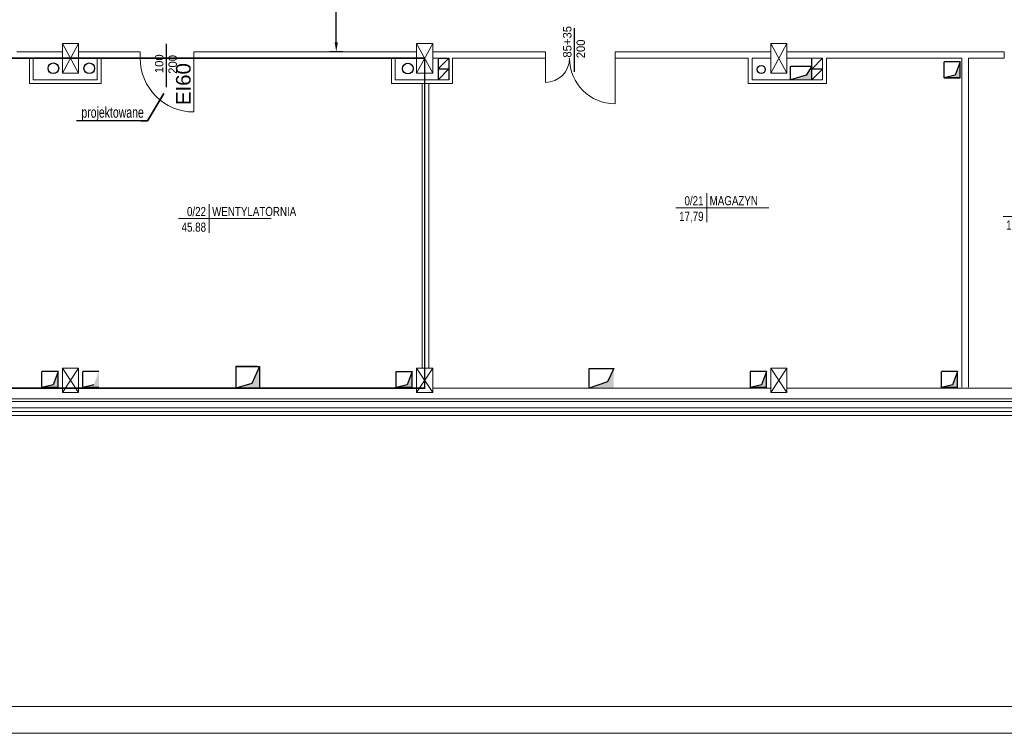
# Model space of a CAD drawing. Header units: millimetres. Extents: x 126553 to 403692, y -95821 to 38049.
# Tile 172 of 256: x 214286 to 216120, y 19222 to 20552. Entities that reach past the tile are written whole.
import ezdxf
from ezdxf import colors
from ezdxf.entities.mleader import LeaderData, LeaderLine
from ezdxf.enums import TextEntityAlignment as Align
from ezdxf.math import Vec2, Vec3

# ---------------------------------------------------------------- set-up
doc = ezdxf.new("R2010")
doc.units = ezdxf.units.MM
doc.linetypes.add('ACAD_ISO02W100', pattern=[15, 12, -3])
for name, color, linetype, lineweight in [('_(06 GRUBA)', 7, 'Continuous', 40), ('docieplenie', 6, 'Continuous', 18), ('docieplenie zew.', 6, 'Continuous', 18), ('ekspertyza', 7, 'Continuous', 30), ('opisy', 7, 'Continuous', 18), ('ramki', 250, 'Continuous', 13), ('WAW_P-POŻ', 10, 'Continuous', 9), ('ŚCIANY CIENKIE', 7, 'Continuous', 18), ('ŚCIANY GRUBE', 7, 'Continuous', 20)]:
    doc.layers.add(name, color=color, linetype=linetype, lineweight=lineweight)
doc.layers.add('KOMINY', color=94, linetype='Continuous', plot=False)
doc.layers.add('WENTYLE_WADLIWE', color=1, linetype='Continuous')
doc.styles.add('Arial', font='arial.ttf')
doc.styles.add('ROMANS', font='romans.shx', dxfattribs={"width": 0.7})
doc.styles.add('STYLE1', font='txt', dxfattribs={"width": 0.8})
doc.linetypes.add('ZIGZAG', pattern='A,0.0001,-0.2,[131,LTYPESHP.SHX,S=0.2,R=0,X=-0.2,Y=0],-0.4,[131,LTYPESHP.SHX,S=0.2,R=180,X=0.2,Y=0],-0.2', length=0.8001)
doc.dimstyles.new('100 moje', dxfattribs={"dimtxt": 22, "dimasz": 12, "dimexe": 12, "dimexo": 20, "dimgap": 3, "dimtad": 1, "dimdec": 1, "dimrnd": 0.5, "dimtxsty": 'Standard', "dimblk1": 'ARCHTICK', "dimblk2": 'ARCHTICK', "dimsah": 1, "dimcen": 0.1, "dimdle": 10, "dimclrd": 256, "dimclre": 256, "dimclrt": 256, "dimadec": 0, "dimazin": 0, "dimtfac": 1, "dimtdec": 1, "dimtofl": 0, "dimtmove": 1, "dimatfit": 3, "dimfxl": 12, "dimfxlon": 1, "dimtolj": 1, "dimtzin": 0, "dimarcsym": 0})

# ---------------------------------------------------------------- blocks, each defined once
blk = doc.blocks.new('METKA')
for p, q in [((0, 26.9), (0, -26.9)), ((-57.4, 0), (115.4, 0))]:
    blk.add_line(p, q)
at = {"layer": 'opisy', "style": 'STYLE1', "width": 0.8, "flags": 4}
for tag, p in [('NUMER', (-6.1, 4.5)), ('POWIERZCHNIA', (-6, -24.6))]:
    blk.add_attdef(tag, text='', height=17, dxfattribs=at).set_placement(p, align=Align.RIGHT)
for tag, p in [('NAZWA', (5.3, 4.6)), ('POSADZKA', (5.6, -24.7))]:
    blk.add_attdef(tag, p, '', height=17, dxfattribs=at)
blk = doc.blocks.new('*D2459')
at = {"layer": 'Defpoints', "color": 0, "linetype": 'Continuous', "lineweight": 60, "transparency": 16777216}
for p in [(214875.4, 20707.9), (214911, 20707.9), (214920.9, 20491.8)]:
    blk.add_point(p, dxfattribs=at)
at = {"layer": 'ekspertyza', "color": 7, "linetype": 'Continuous', "lineweight": -2, "transparency": 16777216}
for p, q in [((214887.4, 20707.9), (214863.4, 20707.9)), ((214875.4, 20509.8), (214875.4, 20689.9)), ((214887.4, 20491.8), (214863.4, 20491.8))]:
    blk.add_line(p, q, dxfattribs=at)
at = {"layer": 'ekspertyza', "color": 7, "linetype": 'Continuous', "lineweight": 60, "transparency": 16777216}
for points in [[(214872.4, 20689.9), (214878.4, 20689.9), (214875.4, 20707.9)], [(214872.4, 20509.8), (214878.4, 20509.8), (214875.4, 20491.8)]]:
    blk.add_solid(points, dxfattribs=at)
at = {"layer": 'ekspertyza', "color": 7, "linetype": 'Continuous', "lineweight": 20, "transparency": 16777216, "insert": (214859.1, 20599.9), "char_height": 22, "attachment_point": 5, "rotation": 90, "style": 'Arial'}
blk.add_mtext('\\A1;202', dxfattribs=at)

msp = doc.modelspace()

# ---------------------------------------------------------------- hatches: boundary and pattern name
at = {"layer": 'KOMINY'}
for points in [[(215761.55133, 20464.83764), (215751.14188, 20448.62294), (215721.55133, 20439.83764), (215761.55133, 20439.83764)], [(215751.14188, 20448.62294), (215721.55133, 20439.83764), (215761.55133, 20439.83764), (215761.55133, 20464.83764)], [(216037.97446, 20473.11152), (216028.55668, 20448.57767), (216007.97446, 20443.11152), (216037.97446, 20443.11152)], [(214718.1093, 19874.14382), (214688.05133, 19865.33764), (214732.05133, 19865.33764), (214732.05133, 19905.33764)], [(214357.05133, 19896.24724), (214347.63356, 19871.71338), (214327.05133, 19866.24724), (214357.05133, 19866.24724)], [(214433.05133, 19896.24724), (214423.63356, 19871.71338), (214403.05133, 19866.24724), (214433.05133, 19866.24724)], [(215017.05133, 19896.24724), (215007.63356, 19871.71338), (214987.05133, 19866.24724), (215017.05133, 19866.24724)], [(215392.42633, 19901.83764), (215380.65376, 19876.95928), (215346.42633, 19865.33764), (215392.42633, 19865.33764)], [(215677.05133, 19896.24724), (215667.63356, 19871.71338), (215647.05133, 19866.24724), (215677.05133, 19866.24724)], [(216033.06532, 19896.24724), (216023.64755, 19871.71338), (216003.06532, 19866.24724), (216033.06532, 19866.24724)]]:
    msp.add_hatch(color=0, dxfattribs=at).paths.add_polyline_path(points)

# ---------------------------------------------------------------- linework, layer by layer
at = {"layer": 'docieplenie', "color": 0, "linetype": 'ZIGZAG'}
msp.add_line((213326.54846, 19821.89515), (218486.05318, 19821.89515), dxfattribs=at)
at = {"layer": 'docieplenie', "color": 0, "lineweight": 30}
for points in [[(215319.4704, 20454.8162), (215319.4704, 20535.68415)], [(214559.1366, 20425.90548), (214559.1366, 20506.77342)]]:
    msp.add_lwpolyline(points, dxfattribs=at)
at = {"layer": 'docieplenie', "color": 0, "lineweight": 0}
for points in [[(214610.05133, 20479.81038), (214610.05133, 20379.81038)], [(215265.05133, 20479.83764), (215265.05133, 20434.83764)], [(215395.05133, 20479.83764), (215395.05133, 20394.83764)]]:
    msp.add_lwpolyline(points, dxfattribs=at)
for centre, radius, start, end in [((214610.05133, 20479.81038), 100, 180, 270), ((215265.05133, 20479.83764), 45, 270, 0), ((215395.05133, 20479.83764), 85, 180, 270)]:
    msp.add_arc(centre, radius, start, end, dxfattribs=at)
at = {"layer": 'docieplenie zew.', "color": 0}
msp.add_line((213319.05133, 19814.33764), (218486.13472, 19814.33764), dxfattribs=at)
at = {"layer": 'KOMINY', "color": 0}
for p, q in [((215065.05133, 20479.83764), (215065.05133, 20439.83764)), ((215085.05133, 20479.83764), (215065.05133, 20459.83764)), ((215065.05133, 20479.83764), (215085.05133, 20479.83764)), ((215065.05133, 20479.83764), (215065.05133, 20439.83764)), ((215085.05133, 20479.83764), (215065.05133, 20459.83764)), ((215085.05133, 20479.83764), (215085.05133, 20439.83764)), ((215781.55133, 20479.726), (215761.55133, 20459.78182)), ((215761.55133, 20439.83764), (215761.55133, 20479.726)), ((215761.55133, 20439.83764), (215761.55133, 20478.92133)), ((215065.05133, 20459.83764), (215085.05133, 20459.83764)), ((215085.05133, 20459.83764), (215065.05133, 20439.83764)), ((215065.05133, 20459.83764), (215085.05133, 20459.83764)), ((215085.05133, 20459.83764), (215065.05133, 20439.83764)), ((215070.05133, 20459.83764), (215085.05133, 20459.83764)), ((215721.55133, 20464.83764), (215761.55133, 20464.83764)), ((215721.55133, 20464.83764), (215761.55133, 20464.83764)), ((215721.84008, 20439.83764), (215721.84008, 20464.83764)), ((215761.55133, 20464.83764), (215751.14188, 20448.62294)), ((215761.55133, 20464.83764), (215751.14188, 20448.62294)), ((215781.55133, 20459.78182), (215761.55133, 20439.83764)), ((215781.55133, 20459.78182), (215761.55133, 20459.78182)), ((216037.97446, 20473.11152), (216007.76512, 20473.11152)), ((216007.97446, 20443.11152), (216007.97446, 20473.11152)), ((216037.97446, 20473.11152), (216028.55668, 20448.57767)), ((216037.97446, 20473.11152), (216028.55668, 20448.57767)), ((216037.97446, 20443.11152), (216037.97446, 20473.11152)), ((215751.14188, 20448.62294), (215721.55133, 20439.83764)), ((215751.14188, 20448.62294), (215721.55133, 20439.83764)), ((216028.55668, 20448.57767), (216007.97446, 20443.11152)), ((216033.13298, 20443.11152), (216007.97446, 20443.11152)), ((216037.97446, 20443.11152), (216007.97446, 20443.11152)), ((216007.97446, 20443.11152), (216037.97446, 20443.11152)), ((214688.05133, 19905.33764), (214688.05133, 19865.33764)), ((214728.05133, 19905.33764), (214688.05133, 19905.33764)), ((214688.05133, 19905.33764), (214728.05133, 19905.33764)), ((214688.05133, 19905.33764), (214732.05133, 19905.33764)), ((214732.05133, 19905.33764), (214718.1093, 19874.14382)), ((214728.05133, 19905.33764), (214729.05133, 19905.33764)), ((214732.05133, 19905.33764), (214732.05133, 19865.33764)), ((214327.05133, 19866.24724), (214327.05133, 19896.58088)), ((214357.05133, 19896.24724), (214327.05133, 19896.24724)), ((214357.05133, 19896.24724), (214347.63356, 19871.71338)), ((214357.05133, 19896.24724), (214347.63356, 19871.71338)), ((214357.05133, 19866.24724), (214357.05133, 19896.24724)), ((214403.05133, 19866.24724), (214403.05133, 19896.24724)), ((214433.08015, 19896.24724), (214403.08015, 19896.24724)), ((214987.05133, 19896.24724), (215017.05133, 19896.24724)), ((214987.05133, 19866.24724), (214987.05133, 19896.24724)), ((215017.05133, 19896.24724), (215007.63356, 19871.71338)), ((215017.05133, 19896.24724), (215007.63356, 19871.71338)), ((215017.05133, 19866.24724), (215017.05133, 19896.24724)), ((215346.42633, 19901.83731), (215392.42633, 19901.83764)), ((215346.42633, 19865.33764), (215346.42633, 19901.83731)), ((215392.42633, 19901.83764), (215380.65376, 19876.95928)), ((215677.05133, 19896.24724), (215646.842, 19896.24724)), ((215647.05133, 19866.24724), (215647.05133, 19896.24724)), ((215677.05133, 19896.24724), (215667.63356, 19871.71338)), ((215677.05133, 19896.24724), (215667.63356, 19871.71338)), ((215677.05133, 19866.24724), (215677.05133, 19896.24724)), ((216033.06532, 19896.24724), (216002.85599, 19896.24724)), ((216003.06532, 19866.24724), (216003.06532, 19896.24724)), ((216033.06532, 19896.24724), (216023.64755, 19871.71338)), ((216033.06532, 19896.24724), (216023.64755, 19871.71338)), ((216033.06532, 19866.24724), (216033.06532, 19896.24724)), ((214347.63356, 19871.71338), (214327.05133, 19866.24724)), ((214423.63356, 19871.71338), (214403.05133, 19866.24724)), ((214718.1093, 19874.14382), (214688.05133, 19865.33764)), ((215007.63356, 19871.71338), (214987.05133, 19866.24724)), ((215380.65376, 19876.95928), (215346.42633, 19865.33764)), ((215667.63356, 19871.71338), (215647.05133, 19866.24724)), ((216023.64755, 19871.71338), (216003.06532, 19866.24724)), ((214352.20986, 19866.24724), (214327.05133, 19866.24724)), ((214357.05133, 19866.24724), (214327.05133, 19866.24724)), ((214327.05133, 19866.24724), (214357.05133, 19866.24724)), ((214428.20986, 19866.24724), (214403.05133, 19866.24724)), ((214433.05133, 19866.24724), (214403.05133, 19866.24724)), ((214403.05133, 19866.24724), (214433.05133, 19866.24724)), ((215012.20986, 19866.24724), (214987.05133, 19866.24724)), ((215017.05133, 19866.24724), (214987.05133, 19866.24724)), ((214987.05133, 19866.24724), (215017.05133, 19866.24724)), ((215672.20986, 19866.24724), (215647.05133, 19866.24724)), ((215677.05133, 19866.24724), (215647.05133, 19866.24724)), ((215647.05133, 19866.24724), (215677.05133, 19866.24724)), ((216028.22384, 19866.24724), (216003.06532, 19866.24724)), ((216033.06532, 19866.24724), (216003.06532, 19866.24724)), ((216003.06532, 19866.24724), (216033.06532, 19866.24724))]:
    msp.add_line(p, q, dxfattribs=at)
for centre, radius in [((214348.32895, 20461.14689), 10), ((214415.2322, 20461.14689), 10), ((215008.68334, 20460.54804), 10), ((215008.68334, 20460.54804), 10), ((215667.13687, 20458.90606), 7.5), ((215667.13687, 20458.90606), 7.5)]:
    msp.add_circle(centre, radius, dxfattribs=at)
at = {"layer": 'ramki', "color": 0, "ltscale": 0.6}
for points in [[(212702.63626, 23422.30878), (225606.35159, 23422.30878), (225606.35159, 19222.30878), (212702.63626, 19222.30878)], [(212902.63626, 23372.30878), (225556.35159, 23372.30878), (225556.35159, 19272.30878), (212902.63626, 19272.30878)]]:
    msp.add_lwpolyline(points, close=True, dxfattribs=at)
at = {"layer": 'WAW_P-POŻ', "color": 1, "linetype": 'ACAD_ISO02W100', "ltscale": 2, "true_color": 0xff0000, "const_width": 3}
msp.add_lwpolyline([(213360.05133, 20479.83764), (215040.05133, 20479.83764), (215040.05133, 19865.37039), (213360.05133, 19865.37039)], close=True, dxfattribs=at)
at = {"layer": 'ŚCIANY CIENKIE', "color": 0}
for p, q in [((214365.05133, 20507.33764), (214395.05133, 20452.33764)), ((214395.05133, 20507.33764), (214365.05133, 20452.33764)), ((215055.05133, 20507.33764), (215025.05133, 20452.33764)), ((215025.05133, 20507.33764), (215055.05133, 20452.33764)), ((215715.05133, 20507.33764), (215685.05133, 20452.33764)), ((215685.05133, 20507.33764), (215715.05133, 20452.33764)), ((214365.05133, 19902.33764), (214395.05133, 19857.33764)), ((214395.05133, 19902.33764), (214365.05133, 19857.33764)), ((215025.05133, 19902.33764), (215055.05133, 19857.33764)), ((215055.05133, 19902.33764), (215025.05133, 19857.33764)), ((215715.05133, 19902.33764), (215685.05133, 19857.33764)), ((215685.05133, 19902.33764), (215715.05133, 19857.33764))]:
    msp.add_line(p, q, dxfattribs=at)
at = {"layer": 'ŚCIANY GRUBE', "color": 0}
for p, q in [((214365.05133, 20491.83764), (214280.05133, 20491.83764)), ((214365.05133, 20491.83764), (214308.05133, 20491.83764)), ((214365.05133, 20507.33764), (214365.05133, 20452.33764)), ((214365.05133, 20507.33764), (214395.05133, 20507.33764)), ((214395.05133, 20452.33764), (214395.05133, 20507.33764)), ((214395.05133, 20491.83764), (214435.05133, 20491.83764)), ((214395.05133, 20491.83764), (214432.05133, 20491.83764)), ((214395.05133, 20491.83764), (214510.01594, 20491.83764)), ((214510.01594, 20479.81038), (214510.01594, 20491.81038)), ((214510.01594, 20491.81038), (214510.01594, 20479.81038)), ((214510.05133, 20491.81038), (214510.05133, 20479.81038)), ((214510.05133, 20491.81038), (214510.05133, 20479.81038)), ((214510.08673, 20479.81038), (214510.08673, 20491.81038)), ((214510.08673, 20479.81038), (214510.08673, 20491.81038)), ((214510.08673, 20479.81038), (214510.08673, 20491.81038)), ((214510.08673, 20491.81038), (214510.08673, 20479.81038)), ((214610.05133, 20491.83764), (214610.05133, 20481.41894)), ((214610.05133, 20491.83764), (214945.05133, 20491.83764)), ((214610.05133, 20479.83764), (214610.05133, 20491.83764)), ((215025.05133, 20491.83764), (214945.05133, 20491.83764)), ((215025.05133, 20507.33764), (215025.05133, 20452.33764)), ((215025.05133, 20507.33764), (215055.05133, 20507.33764)), ((215055.05133, 20452.33764), (215055.05133, 20507.33764)), ((215055.05133, 20491.83764), (215112.05133, 20491.83764)), ((215055.05133, 20491.83764), (215265.05133, 20491.83764)), ((215265.05133, 20491.83764), (215265.05133, 20479.83764)), ((215395.05133, 20491.83764), (215395.05133, 20479.83764)), ((215395.05133, 20491.83764), (215685.05133, 20491.83764)), ((215685.05133, 20507.33764), (215685.05133, 20452.33764)), ((215685.05133, 20507.33764), (215715.05133, 20507.33764)), ((215715.05133, 20452.33764), (215715.05133, 20507.33764)), ((215715.05133, 20491.83764), (216120.05133, 20491.83764)), ((216120.05133, 20491.83764), (216120.05133, 20479.83764)), ((216120.05133, 20479.81038), (216120.05133, 20491.81038)), ((216120.05133, 20491.81038), (216120.05133, 20479.81038)), ((214045.05133, 20479.83764), (214303.7687, 20479.83764)), ((214303.7687, 20432.83764), (214303.7687, 20479.83764)), ((214310.7687, 20439.83764), (214310.7687, 20479.83764)), ((214365.05133, 20479.83764), (214310.7687, 20479.83764)), ((214430.05133, 20479.83764), (214395.05133, 20479.83764)), ((214430.05133, 20479.83764), (214430.05133, 20439.83764)), ((214437.05133, 20479.83764), (214437.05133, 20432.83764)), ((214437.05133, 20479.83764), (214510.01594, 20479.83764)), ((214610.05133, 20479.83764), (214978.05133, 20479.83764)), ((214978.05133, 20479.83764), (214978.05133, 20432.83764)), ((214985.05133, 20479.83764), (214985.05133, 20439.83764)), ((215025.05133, 20479.83764), (214985.05133, 20479.83764)), ((214985.05133, 20479.83764), (214985.05133, 20439.83764)), ((215055.05133, 20479.83764), (215085.05133, 20479.83764)), ((215055.05133, 20479.83764), (215085.05133, 20479.83764)), ((215085.05133, 20439.83764), (215085.05133, 20479.83764)), ((215092.05133, 20432.83764), (215092.05133, 20479.83764)), ((215092.05133, 20479.83764), (215097.05133, 20479.83764)), ((215265.05133, 20479.83764), (215097.05133, 20479.83764)), ((215395.05133, 20479.83764), (215643.05133, 20479.83764)), ((215643.05133, 20479.83764), (215643.05133, 20432.83764)), ((215650.05133, 20479.83764), (215650.05133, 20439.83764)), ((215650.05133, 20479.83764), (215650.05133, 20439.83764)), ((215650.05133, 20479.83764), (215685.05133, 20479.83764)), ((215650.05133, 20479.83764), (215685.05133, 20479.83764)), ((215650.05133, 20479.03297), (215650.05133, 20439.83764)), ((215715.05133, 20479.83764), (215781.55133, 20479.83764)), ((215781.55133, 20439.83764), (215781.55133, 20479.83764)), ((215788.55133, 20432.83764), (215788.55133, 20479.83764)), ((216041.05133, 20479.83764), (215788.55133, 20479.83764)), ((216041.05133, 20479.83764), (216041.05133, 19867.33764)), ((216120.05133, 20479.83764), (216053.05133, 20479.83764)), ((216053.05133, 20479.83764), (216053.05133, 19867.33764)), ((214405.05133, 20439.83764), (214310.7687, 20439.83764)), ((214365.05133, 20452.33764), (214395.05133, 20452.33764)), ((214430.05133, 20439.83764), (214395.05133, 20439.83764)), ((214985.05133, 20439.83764), (215065.05133, 20439.83764)), ((215025.05133, 20452.33764), (215055.05133, 20452.33764)), ((215047.55133, 20439.83764), (215085.05133, 20439.83764)), ((215650.05133, 20439.83764), (215781.55133, 20439.83764)), ((215685.05133, 20452.33764), (215715.05133, 20452.33764)), ((215707.55133, 20439.83764), (215781.55133, 20439.83764)), ((214437.05133, 20432.83764), (214303.7687, 20432.83764)), ((214432.05133, 20432.83764), (214395.05133, 20432.83764)), ((214978.05133, 20432.83764), (215085.05133, 20432.83764)), ((215035.55133, 20432.83764), (215035.55133, 19902.33764)), ((215047.55133, 20432.83764), (215092.05133, 20432.83764)), ((215047.55133, 20432.83764), (215047.55133, 19902.33764)), ((215643.05133, 20432.83764), (215788.55133, 20432.83764)), ((215707.55133, 20432.83764), (215788.55133, 20432.83764)), ((214365.05133, 19902.33764), (214395.05133, 19902.33764)), ((214365.05133, 19902.33764), (214365.05133, 19857.33764)), ((214395.05133, 19857.33764), (214395.05133, 19902.33764)), ((215025.05133, 19902.33764), (215025.05133, 19857.33764)), ((215025.05133, 19902.33764), (215055.05133, 19902.33764)), ((215055.05133, 19857.33764), (215055.05133, 19902.33764)), ((215685.05133, 19902.33764), (215685.05133, 19857.33764)), ((215685.05133, 19902.33764), (215715.05133, 19902.33764)), ((215715.05133, 19857.33764), (215715.05133, 19902.33764)), ((213735.05133, 19865.33764), (214365.05133, 19865.33764)), ((214365.05133, 19857.33764), (214395.05133, 19857.33764)), ((214395.05133, 19865.33764), (215025.05133, 19865.33764)), ((214688.05133, 19865.33764), (214732.05133, 19865.33764)), ((215025.05133, 19857.33764), (215055.05133, 19857.33764)), ((215055.05133, 19865.33764), (215685.05133, 19865.33764)), ((215340.05133, 19865.33764), (215386.05133, 19865.33764)), ((215685.05133, 19857.33764), (215715.05133, 19857.33764)), ((215715.05133, 19865.33764), (216345.05133, 19865.33764)), ((213343.05133, 19840.33764), (218365.05133, 19840.33764)), ((213345.05133, 19845.33764), (218365.05133, 19845.33764)), ((213333.05133, 19828.33764), (218486.13472, 19828.33764))]:
    msp.add_line(p, q, dxfattribs=at)

# ---------------------------------------------------------------- block references
at = {"layer": 'opisy', "color": 0}
ref = msp.add_blockref('METKA', (215565.72875, 20201.38511), dxfattribs=at)
ref.add_attrib('NAZWA', 'MAGAZYN', (215571.07, 20205.94411), dxfattribs={"height": 17, "style": 'STYLE1', "width": 0.8, "flags": 4})
ref.add_attrib('NUMER', '0/21', dxfattribs={"height": 17, "style": 'STYLE1', "width": 0.8, "flags": 4}).set_placement((215559.58629, 20205.85254), align=Align.RIGHT)
ref.add_attrib('POWIERZCHNIA', '17,79', dxfattribs={"height": 17, "style": 'STYLE1', "width": 0.8, "flags": 4}).set_placement((215559.68774, 20176.74734), align=Align.RIGHT)
ref = msp.add_blockref('METKA', (214638.79062, 20181.35536), dxfattribs=at)
ref.add_attrib('NAZWA', 'WENTYLATORNIA', (214644.13187, 20185.91435), dxfattribs={"height": 17, "style": 'STYLE1', "width": 0.8, "flags": 4})
ref.add_attrib('NUMER', '0/22', dxfattribs={"height": 17, "style": 'STYLE1', "width": 0.8, "flags": 4}).set_placement((214632.64817, 20185.82279), align=Align.RIGHT)
ref.add_attrib('POWIERZCHNIA', '45.88', dxfattribs={"height": 17, "style": 'STYLE1', "width": 0.8, "flags": 4}).set_placement((214632.74961, 20156.71759), align=Align.RIGHT)
ref = msp.add_blockref('METKA', (216175.03322, 20185.28927), dxfattribs=at)
ref.add_attrib('NAZWA', 'MAGAZYN', (216180.37447, 20189.84827), dxfattribs={"height": 17, "style": 'STYLE1', "width": 0.8, "flags": 4})
ref.add_attrib('NUMER', '0/21', dxfattribs={"height": 17, "style": 'STYLE1', "width": 0.8, "flags": 4}).set_placement((216168.89076, 20189.7567), align=Align.RIGHT)
ref.add_attrib('POWIERZCHNIA', '17,79', dxfattribs={"height": 17, "style": 'STYLE1', "width": 0.8, "flags": 4}).set_placement((216168.99221, 20160.6515), align=Align.RIGHT)

# ---------------------------------------------------------------- texts
at = {"layer": 'opisy', "color": 0, "char_height": 15.68, "width": 11.13, "attachment_point": 1, "rotation": 90}
for s, insert in [('85+35', (215297.88747, 20481.02552)), ('200', (215323.03046, 20479.83764)), ('100', (214537.55367, 20452.11479)), ('200', (214562.69666, 20450.92691))]:
    msp.add_mtext(s, dxfattribs=dict(at, insert=insert))
at = {"layer": 'WENTYLE_WADLIWE', "color": 1, "true_color": 0xff0000, "insert": (214576.80187, 20392.58443), "char_height": 27.2, "width": 44.4174403, "attachment_point": 1, "rotation": 90, "style": 'Arial'}
msp.add_mtext('EI60', dxfattribs=at)

# ---------------------------------------------------------------- dimensions: what is measured, and where the dimension line sits
at = {"layer": 'ekspertyza', "color": 7, "linetype": 'Continuous', "lineweight": 20}
dim = msp.add_linear_dim(base=(214875.36943, 20707.88611), p1=(214920.92596, 20491.83764), p2=(214910.96714, 20707.88611), angle=90, text='202', dimstyle='100 moje', override={"dimasz": 18, "dimgap": 5, "dimtxsty": 'Arial', "dimclrd": 7, "dimclre": 7, "dimclrt": 7}, dxfattribs=at)
dim.commit()
dim.dimension.update_dxf_attribs({"geometry": '*D2459', "text_midpoint": (214859.13682, 20599.86188)})

# ---------------------------------------------------------------- leaders
at = {"layer": '_(06 GRUBA)', "color": 5, "lineweight": -2}
ml = msp.add_multileader_mtext('Standard', dxfattribs=at)
ml.set_content('{\\f@Arial Unicode MS|b0|i0|c238|p34;projektowane}', color=5, style='ROMANS')
ml.set_leader_properties()
ml.build(insert=Vec2(0, 0))
ml.multileader.update_dxf_attribs({"text_right_attachment_type": 6, "dogleg_length": 0.36, "arrow_head_size": 12, "scale": 3})
ctx = ml.context
ctx.base_point, ctx.scale, ctx.char_height, ctx.arrow_head_size, ctx.landing_gap_size, ctx.plane_origin = Vec3(214396.57983, 20376.15135), 3, 20, 12, 6, Vec3(214435.63175, 19759.18639)
ctx.right_attachment, ctx.text_align_type = 6, 2
notes = []
notes.append((ctx, [(1, (1, 1, 0), (214523.90403, 20363.23185), (-1, 0), 1.08, [(3, [(214523.90403, 20363.23185), (214522.82403, 20363.23185), (214523.90403, 20363.23185), (214554.21512, 20414.36414)], 0, [])])]))
ctx.mtext.insert, ctx.mtext.alignment, ctx.mtext.flow_direction = Vec3(214516.82403, 20389.07086), 3, 5
for ctx, leaders in notes:
    for number, flags, end, landing, length, lines in leaders:
        leader = LeaderData()
        leader.index, (leader.has_last_leader_line, leader.has_dogleg_vector, leader.attachment_direction) = number, flags
        leader.last_leader_point, leader.dogleg_vector, leader.dogleg_length = Vec3(end), Vec3(landing), length
        for number, points, colour, breaks in lines:
            line = LeaderLine()
            line.index, line.vertices, line.color, line.breaks = number, Vec3.list(points), colors.encode_raw_color(colour), breaks
            leader.lines.append(line)
        ctx.leaders.append(leader)

doc.saveas('drawing.dxf')
